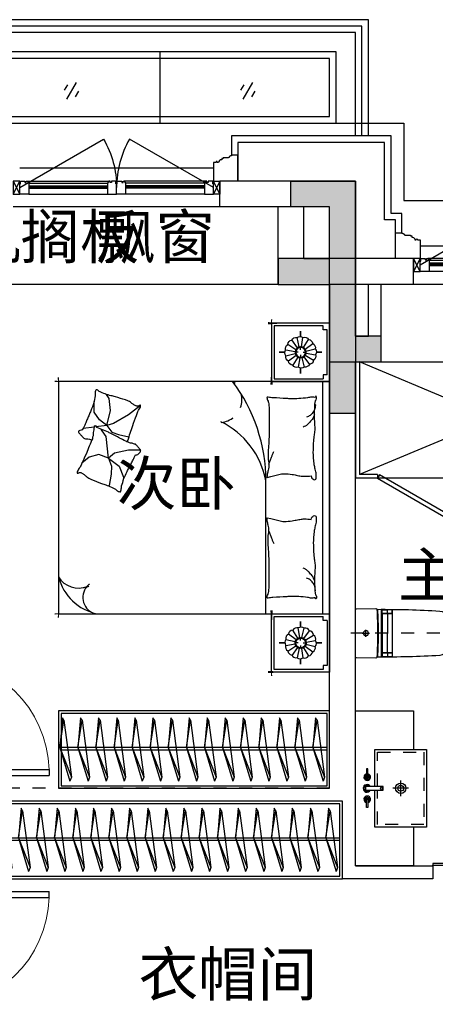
# Model space of a CAD drawing. Header units: millimetres. Extents: x 296296 to 297283, y 219875 to 220035.
# Tile 213 of 256: x 297120.44 to 297123.66, y 220011.76 to 220019.38. Entities that reach past the tile are written whole.
import ezdxf

# ---------------------------------------------------------------- set-up
doc = ezdxf.new("R2010")
doc.units = ezdxf.units.MM
for name, pattern in [('185洋房-东边套-1F南入（报建版）-旧规$0$DASH', [0.35, 0.25, -0.1]), ('185洋房-东边套-1F南入（报建版）-旧规$0$洋房户型$0$CONTINOUS', [0]), ('185洋房-东边套-1F南入（报建版）-旧规$0$洋房户型$0$DASH', [0.35, 0.25, -0.1]), ('185洋房-东边套-1F南入（报建版）-旧规$0$洋房户型$0$XU-140-SF-N1$0$DASH', [0.35, 0.25, -0.1])]:
    doc.linetypes.add(name, pattern=pattern)
doc.styles.get("Standard").update_dxf_attribs({"font": 'arial.ttf'})

# ---------------------------------------------------------------- blocks, each defined once
blk = doc.blocks.new('qAEWTW4ygrewyhreyteutu')
blk.add_hatch(color=253).paths.add_polyline_path([(1012174.9, 192158.4), (1012174.9, 191558.4), (1012574.9, 191558.4), (1012574.9, 191758.4), (1012374.9, 191758.4), (1012374.9, 192358.4), (1011774.9, 192358.4), (1011774.9, 192158.4)])
at = {"color": 253}
blk.add_lwpolyline([(1012174.9, 192158.4), (1012174.9, 191558.4), (1012574.9, 191558.4), (1012574.9, 191758.4), (1012374.9, 191758.4), (1012374.9, 192358.4), (1011774.9, 192358.4), (1011774.9, 192158.4), (1012174.9, 192158.4)], close=True, dxfattribs=at)
blk = doc.blocks.new('dzuerujfysiktuykluyikyuj')
h = blk.add_hatch()
h.set_pattern_fill('钢筋混凝土', color=253, scale=100)
h.set_pattern_definition([(45, (0, 0), (-176.776695, 176.776695), []), (50, (0, 0), (717.26018, -62.75213), [75, -825]), (355, (0, 0), (-138.75133, 752.19213), [60, -660]), (100.4514, (59.8, -5.2), (578.5094, 689.43954), [63.7402, -701.1421]), (46.1842, (0, 200), (1067.24105, -165.519), [112.5, -1237.5]), (96.6356, (88.9, 186.2), (934.6627, 974.1179), [95.6103, -1051.713]), (351.1842, (0, 200), (934.6619, 974.1186), [90, -990]), (21, (100, 150), (596.90705, -402.6189), [75, -825]), (326, (100, 150), (243.31533, 725.15005), [60, -660]), (71.4514, (149.74, 116.45), (840.22263, 322.5305), [63.7402, -701.1421]), (37.5, (0, 0), (12.159855, 332.893854), [0, -652, 0, -670, 0, -662.5]), (7.5, (0, 0), (263.06954, 394.41171), [0, -382, 0, -637, 0, -252.5]), (327.5, (-223, 0), (533.822436, -22.55487), [0, -250, 0, -780, 0, -1035]), (317.5, (-323, 0), (583.18617, 100.10498), [0, -325, 0, -518, 0, -735])])
h.paths.add_polyline_path([(1106524.9, 389058.4), (1106524.9, 387258.4), (1106274.9, 387258.4), (1106274.9, 389058.4)])
h.paths.add_polyline_path([(1120674.9, 389058.4), (1120674.9, 387258.4), (1120424.9, 387258.4), (1120424.9, 389058.4)])
h.paths.add_polyline_path([(1088474.9, 389058.4), (1088474.9, 387258.4), (1088224.9, 387258.4), (1088224.9, 389058.4)])
h.paths.add_polyline_path([(1138724.9, 389058.4), (1138724.9, 387258.4), (1138474.9, 387258.4), (1138474.9, 389058.4)])
h.paths.add_polyline_path([(1113574.9, 387858.4), (1113574.9, 384858.4), (1113374.9, 384858.4), (1113374.9, 387858.4)])
h.paths.add_polyline_path([(1143674.9, 392958.4), (1143674.9, 391158.4), (1143474.9, 391158.4), (1143474.9, 392758.4), (1143174.9, 392758.4), (1143174.9, 392958.4)])
h.paths.add_polyline_path([(1083474.9, 392758.4), (1083474.9, 391158.4), (1083274.9, 391158.4), (1083274.9, 392958.4), (1083774.9, 392958.4), (1083774.9, 392758.4)])
h.paths.add_polyline_path([(1127074.9, 392758.4), (1127074.9, 391258.4), (1126874.9, 391258.4), (1126874.9, 392958.4), (1127424.9, 392958.4), (1127424.9, 392758.4)])
h.paths.add_polyline_path([(1100074.9, 392958.4), (1100074.9, 391258.4), (1099874.9, 391258.4), (1099874.9, 392758.4), (1099524.9, 392758.4), (1099524.9, 392958.4)])
h.paths.add_polyline_path([(1132274.9, 392958.4), (1132274.9, 391258.4), (1132074.9, 391258.4), (1132074.9, 392758.4), (1131724.9, 392758.4), (1131724.9, 392958.4)])
h.paths.add_polyline_path([(1094874.9, 392758.4), (1094874.9, 391258.4), (1094674.9, 391258.4), (1094674.9, 392958.4), (1095224.9, 392958.4), (1095224.9, 392758.4)])
h.paths.add_polyline_path([(1113974.9, 380258.4), (1113974.9, 380058.4), (1113374.9, 380058.4), (1113374.9, 381858.4), (1113574.9, 381858.4), (1113574.9, 380258.4)])
h.paths.add_polyline_path([(1145774.9, 392358.4), (1145774.9, 390658.4), (1145574.9, 390658.4), (1145574.9, 392158.4), (1145124.9, 392158.4), (1145124.9, 392358.4)])
h.paths.add_polyline_path([(1081374.9, 392158.4), (1081374.9, 390658.4), (1081174.9, 390658.4), (1081174.9, 392358.4), (1081824.9, 392358.4), (1081824.9, 392158.4)])
h.paths.add_polyline_path([(1141974.9, 380058.4), (1141974.9, 379458.4), (1141174.9, 379458.4), (1141174.9, 379658.4), (1141774.9, 379658.4), (1141774.9, 380258.4), (1142724.9, 380258.4), (1142724.9, 380058.4)])
h.paths.add_polyline_path([(1109774.9, 380058.4), (1109774.9, 379458.4), (1108974.9, 379458.4), (1108974.9, 379658.4), (1109574.9, 379658.4), (1109574.9, 380258.4), (1110524.9, 380258.4), (1110524.9, 380058.4)])
h.paths.add_polyline_path([(1117974.9, 379658.4), (1117974.9, 379458.4), (1117174.9, 379458.4), (1117174.9, 380058.4), (1116424.9, 380058.4), (1116424.9, 380258.4), (1117374.9, 380258.4), (1117374.9, 379658.4)])
h.paths.add_polyline_path([(1085774.9, 379658.4), (1085774.9, 379458.4), (1084974.9, 379458.4), (1084974.9, 380058.4), (1084224.9, 380058.4), (1084224.9, 380258.4), (1085174.9, 380258.4), (1085174.9, 379658.4)])
h.paths.add_polyline_path([(1115674.9, 392758.4), (1115674.9, 391158.4), (1115474.9, 391158.4), (1115474.9, 392158.4), (1115174.9, 392158.4), (1115174.9, 392358.4), (1115474.9, 392358.4), (1115474.9, 392958.4), (1115974.9, 392958.4), (1115974.9, 392758.4)])
h.paths.add_polyline_path([(1111474.9, 392158.4), (1111474.9, 391158.4), (1111274.9, 391158.4), (1111274.9, 392758.4), (1110974.9, 392758.4), (1110974.9, 392958.4), (1111474.9, 392958.4), (1111474.9, 392358.4), (1111774.9, 392358.4), (1111774.9, 392158.4)])
h.paths.add_polyline_path([(1130799.9, 387258.4), (1130799.9, 386658.4), (1128349.9, 386658.4), (1128349.9, 387258.4), (1128549.9, 387258.4), (1128549.9, 386858.4), (1130599.9, 386858.4), (1130599.9, 387258.4)])
h.paths.add_polyline_path([(1098599.9, 387258.4), (1098599.9, 386658.4), (1096149.9, 386658.4), (1096149.9, 387258.4), (1096349.9, 387258.4), (1096349.9, 386858.4), (1098399.9, 386858.4), (1098399.9, 387258.4)])
h.paths.add_polyline_path([(1128549.9, 389158.4), (1128549.9, 388743.4), (1128349.9, 388743.4), (1128349.9, 389358.4), (1130799.9, 389358.4), (1130799.9, 388743.4), (1130599.9, 388743.4), (1130599.9, 389158.4)])
h.paths.add_polyline_path([(1098599.9, 389358.4), (1098599.9, 388743.4), (1098399.9, 388743.4), (1098399.9, 389158.4), (1096349.9, 389158.4), (1096349.9, 388743.4), (1096149.9, 388743.4), (1096149.9, 389358.4)])
h.paths.add_polyline_path([(1125274.8, 392958.4), (1125274.8, 390058.4), (1125074.8, 390058.4), (1125074.8, 392758.4), (1124674.9, 392758.4), (1124674.9, 392958.4)])
h.paths.add_polyline_path([(1101874.9, 392758.4), (1101874.9, 390058.4), (1101674.9, 390058.4), (1101674.9, 392958.4), (1102274.9, 392958.4), (1102274.9, 392758.4)])
h.paths.add_polyline_path([(1093074.9, 392958.4), (1093074.9, 390058.4), (1092874.9, 390058.4), (1092874.9, 392758.4), (1092474.9, 392758.4), (1092474.9, 392958.4)])
h.paths.add_polyline_path([(1134074.9, 392758.4), (1134074.9, 390058.4), (1133874.9, 390058.4), (1133874.9, 392958.4), (1134474.9, 392958.4), (1134474.9, 392758.4)])
h.paths.add_polyline_path([(1145774.9, 383408.4), (1145774.9, 380058.4), (1145174.9, 380058.4), (1145174.9, 380258.4), (1145574.9, 380258.4), (1145574.9, 383408.4)])
h.paths.add_polyline_path([(1081774.9, 380258.4), (1081774.9, 380058.4), (1081174.9, 380058.4), (1081174.9, 383408.4), (1081374.9, 383408.4), (1081374.9, 380258.4)])
h.paths.add_polyline_path([(1100774.9, 386658.4), (1100774.9, 388108.4), (1100574.9, 388108.4), (1100574.9, 386658.4)])
h.paths.add_polyline_path([(1100774.9, 388708.4), (1100774.9, 389358.4), (1099874.9, 389358.4), (1099874.9, 389158.4), (1100574.9, 389158.4), (1100574.9, 388708.4)])
h.paths.add_polyline_path([(1126374.9, 386658.4), (1126374.9, 388108.4), (1126174.9, 388108.4), (1126174.9, 386658.4)])
h.paths.add_polyline_path([(1126374.9, 388708.4), (1126374.9, 389158.4), (1127074.9, 389158.4), (1127074.9, 389358.4), (1126174.9, 389358.4), (1126174.9, 388708.4)])
h.paths.add_polyline_path([(1094174.9, 389158.4), (1094174.9, 386658.4), (1093974.9, 386658.4), (1093974.9, 389358.4), (1094874.9, 389358.4), (1094874.9, 389158.4)])
h.paths.add_polyline_path([(1132974.9, 389358.4), (1132974.9, 386658.4), (1132774.9, 386658.4), (1132774.9, 389158.4), (1132074.9, 389158.4), (1132074.9, 389358.4)])
h.paths.add_polyline_path([(1088474.9, 392958.4), (1088474.9, 392158.4), (1088074.9, 392158.4), (1088074.9, 392958.4)])
h.paths.add_polyline_path([(1106674.9, 392958.4), (1106674.9, 392158.4), (1106274.9, 392158.4), (1106274.9, 392958.4)])
h.paths.add_polyline_path([(1094174.9, 379658.4), (1094174.9, 379258.4), (1093474.9, 379258.4), (1093474.9, 379658.4)])
h.paths.add_polyline_path([(1101274.9, 379658.4), (1101274.9, 379258.4), (1100574.9, 379258.4), (1100574.9, 379658.4)])
h.paths.add_polyline_path([(1126374.9, 379658.4), (1126374.9, 379258.4), (1125674.9, 379258.4), (1125674.9, 379658.4)])
h.paths.add_polyline_path([(1133474.9, 379658.4), (1133474.9, 379258.4), (1132774.9, 379258.4), (1132774.9, 379658.4)])
h.paths.add_polyline_path([(1138874.9, 392958.4), (1138874.9, 392158.4), (1138474.9, 392158.4), (1138474.9, 392958.4)])
h.paths.add_polyline_path([(1120674.9, 392958.4), (1120674.9, 392158.4), (1120274.9, 392158.4), (1120274.9, 392958.4)])
at = {"color": 253}
blk.add_lwpolyline([(1143674.9, 392958.4), (1143674.9, 391158.4), (1143474.9, 391158.4), (1143474.9, 392758.4), (1143174.9, 392758.4), (1143174.9, 392958.4), (1143674.9, 392958.4)], close=True, dxfattribs=at)
blk = doc.blocks.new('eqrujhe5tjyrk6ryakyrkjyrautu')
at = {"color": 253}
for s, p in [('空调室外机搁板', (864677.8, 434359.5)), ('飘窗', (867566, 434359.5)), ('次卧', (867727.4, 432449)), ('主卫生间', (869902.8, 431740)), ('衣帽间', (867896.5, 428650))]:
    blk.add_text(s, height=337.59, dxfattribs=at).set_placement(p)
blk = doc.blocks.new('*U1020')
at = {"color": 253}
blk.add_lwpolyline([(0, 160), (0, -40), (50, -40), (50, -37), (57, -37), (57, -34), (60, -34, 0.414214), (67, -27), (67, -24), (74, -24), (74, -21), (115, -21), (115, -16), (125, -16), (125, -6), (130, -6, 0.403991), (150, 15), (160, 15), (160, 12.5, 1), (170, 12.5), (170, 15), (190, 15), (190, 160)], format="xyb", dxfattribs=at)
blk = doc.blocks.new('*U1018')
at = {"color": 253}
blk.add_lwpolyline([(0, 160), (0, -40), (50, -40), (50, -37), (57, -37), (57, -34), (60, -34, 0.414214), (67, -27), (67, -24), (74, -24), (74, -21), (115, -21), (115, -16), (125, -16), (125, -6), (130, -6, 0.403991), (150, 15), (160, 15), (160, 12.5, 1), (170, 12.5), (170, 15), (190, 15), (190, 160)], format="xyb", dxfattribs=at)
blk = doc.blocks.new('*U1024')
at = {"color": 253}
for points in [[(7970, 815), (7970, 900), (7900, 900), (7900, 820), (7905, 820), (7905, 800), (7940, 800), (7940, 810), (7950, 810), (7950, 800), (7960, 800)], [(8530, 815), (8530, 900), (8600, 900), (8600, 820), (8595, 820), (8595, 800), (8560, 800), (8560, 810), (8550, 810), (8550, 800), (8540, 800)]]:
    blk.add_lwpolyline(points, close=True, dxfattribs=at)
for points in [[(7970, 900), (8530, 900)], [(7970, 855), (8530, 855)], [(7970, 845), (8530, 845)], [(7960, 800), (8540, 800)], [(7970, 835), (8530, 835)], [(7970, 815), (8530, 815)]]:
    blk.add_lwpolyline(points, dxfattribs=at)
blk = doc.blocks.new('185洋房外包（1F南入）-东(报建版）$0$seyesryhertyheryetrye')
at = {"color": 253}
blk.add_lwpolyline([(22072.7, 23949.6), (22022.7, 23949.6), (22022.7, 23849.6), (22072.7, 23849.6)], close=True, dxfattribs=at)
for points in [[(22022.7, 23849.6), (22072.7, 23949.6)], [(22022.7, 23949.6), (22072.7, 23849.6)]]:
    blk.add_lwpolyline(points, dxfattribs=at)
blk = doc.blocks.new('*U1025')
at = {"color": 253}
for points in [[(7970, 815), (7970, 900), (7900, 900), (7900, 820), (7905, 820), (7905, 800), (7940, 800), (7940, 810), (7950, 810), (7950, 800), (7960, 800)], [(8580, 815), (8580, 900), (8650, 900), (8650, 820), (8645, 820), (8645, 800), (8610, 800), (8610, 810), (8600, 810), (8600, 800), (8590, 800)]]:
    blk.add_lwpolyline(points, close=True, dxfattribs=at)
for points in [[(7970, 900), (8580, 900)], [(7970, 855), (8580, 855)], [(7970, 845), (8580, 845)], [(7960, 800), (8590, 800)], [(7970, 835), (8580, 835)], [(7970, 815), (8580, 815)]]:
    blk.add_lwpolyline(points, dxfattribs=at)
blk = doc.blocks.new('185洋房外包（1F南入）-东(报建版）')
at = {"color": 253, "linetype": 'Continuous'}
for p, q in [((30200, 13400), (29150, 13400)), ((29150, 13200), (29150, 13400)), ((30200, 12800), (30200, 13400)), ((30000, 13200), (29150, 13200)), ((30000, 12600), (30000, 13200)), ((30650, 12800), (30200, 12800)), ((30650, 12600), (30650, 12800)), ((30650, 12600), (30000, 12600))]:
    blk.add_line(p, q, dxfattribs=at)
at = {"color": 253}
for points in [[(16100, 13850), (30575, 13850), (30575, 13250), (32750, 13250), (32750, 11315), (33050, 11315), (33050, 3185), (32750, 3185), (32750, 50), (28875, 50), (28875, -850), (20600, -850), (20600, -1450), (18550, -1450)], [(30560, 13000), (30560, 13150), (30475, 13150), (30475, 13750), (29240, 13750), (29240, 13600)], [(30510, 12800), (30510, 13100), (30425, 13100), (30425, 13700), (29290, 13700), (29290, 13400)], [(29100, 13500), (27600, 13500)], [(29150, 13200), (27550, 13200)], [(30700, 12900), (31400, 12900)], [(31450, 12600), (30650, 12600)]]:
    blk.add_lwpolyline(points, dxfattribs=at)
for points in [[(27600, 13350), (28249.5, 13725, -0.131652), (28350, 13350)], [(29100, 13350), (28450.5, 13725, 0.131652), (28350, 13350)], [(31400, 12750, 0.131652), (31306.2, 13100), (30700, 12750)]]:
    blk.add_lwpolyline(points, format="xyb", dxfattribs=at)
at = {"color": 253, "rotation": 180}
for name, p in [('*U1020', (29290, 13560)), ('*U1025', (37000, 14200)), ('185洋房外包（1F南入）-东(报建版）$0$seyesryhertyheryetrye', (52722.7, 36649.6)), ('*U1024', (39300, 13600))]:
    blk.add_blockref(name, p, dxfattribs=at)
at = {"color": 253}
blk.add_blockref('185洋房外包（1F南入）-东(报建版）$0$seyesryhertyheryetrye', (5527.3, -10549.6), dxfattribs=at)
at = {"color": 253, "xscale": -1, "rotation": 180}
for name, p in [('*U1025', (19700, 14200)), ('*U1018', (30510, 12960))]:
    blk.add_blockref(name, p, dxfattribs=at)
at = {"color": 253, "xscale": -1}
blk.add_blockref('185洋房外包（1F南入）-东(报建版）$0$seyesryhertyheryetrye', (51172.7, -10549.6), dxfattribs=at)
blk = doc.blocks.new('dsrhuaetrdyheatytreytre1')
at = {"color": 253}
for points in [[(984074.9, 435308.4), (984074.9, 436208.4), (994074.9, 436208.4), (994074.9, 435308.4)], [(984124.9, 435308.4), (984124.9, 436158.4), (994024.9, 436158.4), (994024.9, 435308.4)], [(984174.9, 435308.4), (984174.9, 436108.4), (993974.9, 436108.4), (993974.9, 435308.4)], [(985689.9, 435958.4), (985689.9, 435408.4)], [(989834.9, 435458.4), (984374.9, 435458.4), (984374.9, 435908.4), (993774.9, 435908.4), (993774.9, 435458.4), (992514.9, 435458.4), (992514.9, 435258.4), (989834.9, 435258.4), (989834.9, 435458.4)], [(984972.4, 435723.4), (985047.4, 435593.5)], [(986337.4, 435723.4), (986412.4, 435593.5)], [(984954.1, 435655.1), (984979.1, 435611.8)], [(985040.7, 435705.1), (985065.7, 435661.8)], [(986319.1, 435655.1), (986344.1, 435611.8)], [(986405.7, 435705.1), (986430.7, 435661.8)]]:
    blk.add_lwpolyline(points, dxfattribs=at)
blk.add_lwpolyline([(989784.9, 435408.4), (984324.9, 435408.4), (984324.9, 435958.4), (993824.9, 435958.4), (993824.9, 435408.4), (992564.9, 435408.4), (992564.9, 435208.4), (989784.9, 435208.4)], close=True, dxfattribs=at)
blk = doc.blocks.new('185洋房-东边套-1F南入（报建版）-旧规$0$洋房户型$0$11A$C17570B11')
at = {"color": 253}
for p, q in [((0, 0), (-211, -32.5)), ((0, 0), (228.5, -89.9)), ((-211, -32.5), (-229.8, -20.5)), ((-211, -32.5), (228.5, -89.9)), ((228.5, -89.9), (259.1, -78.9))]:
    blk.add_line(p, q, dxfattribs=at)
blk.add_lwpolyline([(-229.8, -20.5), (0, 0), (259.1, -78.9)], dxfattribs=at)
blk = doc.blocks.new('*U1341')
at = {"color": 253}
for points in [[(1500, 0), (4600, 0), (4600, -600), (1500, -600)], [(1520, -20), (4580, -20), (4580, -580), (1520, -580)]]:
    blk.add_lwpolyline(points, close=True, dxfattribs=at)
for points in [[(1520, -285.3), (4580, -285.3)], [(1520, -305.3), (4580, -305.3)]]:
    blk.add_lwpolyline(points, dxfattribs=at)
at = {"color": 253, "rotation": 270}
for p in [(1629.6, -285.1), (1769.6, -285.1), (1909.6, -285.1), (2049.6, -285.1), (2189.6, -285.1), (2329.6, -285.1), (2469.6, -285.1), (2609.6, -285.1), (2749.6, -285.1), (2889.6, -285.1), (3029.6, -285.1), (3169.6, -285.1), (3309.6, -285.1), (3449.6, -285.1), (3589.6, -285.1), (3729.6, -285.1), (3869.6, -285.1), (4009.6, -285.1), (4149.6, -285.1), (4289.6, -285.1), (4429.6, -285.1), (4569.6, -285.1)]:
    blk.add_blockref('185洋房-东边套-1F南入（报建版）-旧规$0$洋房户型$0$11A$C17570B11', p, dxfattribs=at)
blk = doc.blocks.new('185洋房-东边套-1F南入（报建版）-旧规$0$洋房户型$0$11A$C643C1FD2')
at = {"color": 253}
for points in [[(28, 342.7, -0.263368), (0.1, 361.5, -0.494818), (9.2, 380.2, -0.049225), (26.9, 382, -0.036831), (50.5, 380.2, -0.031893), (88.5, 372.1, 0.035782), (122.4, 365.1, 0.032941), (212.1, 359.2, 0.026564), (323.3, 365.1, 0.017905), (360.8, 370.4, -0.033397), (381, 372.7, -0.03204), (418.1, 372, 0.018442), (482.4, 368.9, 0.010837), (547.2, 369.7, 0.014624), (595.1, 372.7, 0.111249), (617.7, 380, -0.153708), (634.6, 384, -0.076444), (642, 382.2, -0.215512), (643.9, 380.2, -0.585858), (641.3, 377.2, 0.363489), (636.4, 374.6, 0.191716), (636.4, 363, -0.129675), (638.3, 346.4, -0.01735), (635.3, 329.6, 0.019326), (632.7, 314.5, 0.018818), (626.1, 246.1, 0.021828), (625.2, 186.9, 0.006204), (626.5, 153.1, 0.001963), (632.7, 46.2, 0.028341), (636.9, 10, -0.117014), (636.4, 1.1, -0.36606), (635, 0.2, -0.03973), (621.4, 3, -0.048309), (607.7, 8.5, 0.062981), (597, 12.4, 0.04058), (573.6, 15.8, 0.014345), (506.9, 18, 0.005484), (381.4, 17.3, 0.007153), (285.3, 14.3, 0.008762), (242.7, 11.6, -0.008153), (197, 8.6, -0.06251), (139.9, 13, 0.078669), (94.3, 15.1, 0.047825), (71.9, 10.4, -0.034494), (41.1, 3, -0.023571), (15.8, 0, -0.510228), (14.9, 1.1), (22.4, 31.2), (43, 113.7, 0.073041), (45, 133.3, 0.023305), (39.3, 194.4, 0.018299), (35.2, 217.3, -0.01097), (27.9, 255.3, -0.042281), (24.9, 289.6, -0.027201), (27.9, 343)], [(501.9, 368.9, 0.027842), (478.1, 358.3, 0.048685), (465.5, 350.2, 0.023666), (437.6, 325.8, 0.031223), (418.6, 305.1, 0.046801), (413.5, 297.5, 0.023191), (405.5, 280.7)], [(583.8, 374.6, 0.088153), (549.3, 371, 0.088153), (518.1, 355.8, 0.077547), (496.5, 334.2, 0.077547), (482.4, 307)], [(118.4, 15.8, 0.009729), (145.7, 24.8, 0.009729), (172.6, 34.9, 0.007971), (194.3, 44, 0.007971), (215.8, 53.7)]]:
    blk.add_lwpolyline(points, format="xyb", dxfattribs=at)
blk = doc.blocks.new('185洋房-东边套-1F南入（报建版）-旧规$0$洋房户型$0$11A$C5A527934')
at = {"color": 253}
for p, q in [((122.8, 492.3), (194, 398.8)), ((469.1, 493.2), (467.3, 399.6)), ((194, 398.8), (261.6, 281.4)), ((347, 320.5), (364.8, 400.5)), ((467.3, 399.6), (490.5, 289.8)), ((329.2, 269), (347, 320.5)), ((530.8, 243.4), (592.7, 326.9)), ((592.7, 326.9), (677.8, 361)), ((677.8, 361), (699.5, 357.9)), ((69.5, 247.7), (37.1, 229.6)), ((162, 260.1), (69.5, 247.7)), ((277.7, 231.7), (162, 260.1)), ((277.7, 231.7), (233.2, 174.8)), ((261.6, 281.4), (277.7, 231.7)), ((277.7, 231.7), (329.2, 269)), ((277.7, 231.7), (288.3, 147)), ((530.8, 243.4), (363.6, 226.4)), ((490.5, 289.8), (530.8, 243.4)), ((530.8, 243.4), (502.9, 169.1)), ((530.8, 243.4), (591.1, 268.1)), ((591.1, 268.1), (653.1, 265)), ((653.1, 265), (741.3, 249.6)), ((741.3, 249.6), (744.3, 243.8)), ((233.2, 174.8), (174.5, 132.1)), ((318.7, 193.9), (307.8, 186.1)), ((363.6, 226.4), (318.7, 193.9)), ((502.9, 169.1), (521.5, 94.8)), ((174.5, 132.1), (90.9, 132.1)), ((289.9, 133.7), (300.6, 48.6)), ((521.5, 94.8), (569.7, 38.5))]:
    blk.add_line(p, q, dxfattribs=at)
blk.add_lwpolyline([(405, 391.5, -0.025626), (394.6, 394, -0.0108), (278.2, 431.5, -0.00456), (199.4, 459.6, -0.01125), (167.9, 471.9, -0.069394), (150.9, 482, 0.079756), (136, 490.4, 0.106399), (122.8, 492.3, 0.328642), (119.2, 489.3, 0.299547), (121.3, 483.4, -0.189917), (126.3, 475.5, -0.033518), (127.3, 466.2, -0.075627), (126.9, 462.1, -0.053489), (124.2, 455.1, -0.017838), (113.3, 435.3, -0.038394), (97.8, 413.4, 0.059529), (88.5, 398.9, 0.035943), (79, 375.3, 0.011245), (55.9, 297.6, 0.006203), (46.6, 262, -0.010783), (41.1, 241.6, -0.019485), (37.1, 229.6, -0.005062), (19.4, 184.4, -0.101392), (4.4, 161.7, 0.223768), (0, 149.6, 0.25558), (2.8, 145.5, 0.081563), (16.9, 140.9, 0.071805), (32.3, 140.8, -0.069985), (48.1, 140.7, -0.03546), (101.7, 129, -0.029432), (163.8, 106.8, -0.001554), (193.8, 93.8, 0.00152), (224.5, 80.6, 0.004735), (256.2, 67.5, -0.00382), (295.6, 51.2, -0.296001), (315.3, 22.1, 0.649774), (334.6, 14, 0.02319), (338.7, 18.2, -0.0288), (342, 21.5, -0.005727), (347.9, 26.7, 0.004358), (355.7, 33.5, 0.027528), (371, 48.7, 0.046214), (378.7, 59, 0.194121), (381.2, 74, -0.133719), (382.3, 95.6, -0.005779), (389, 115.4, -0.008882)], format="xyb", dxfattribs=at)
blk.add_lwpolyline([(770.3, 299.1, 0.101392), (787, 320.6, -0.223768), (792.3, 332.3, -0.25558), (789.8, 336.7, -0.081563), (776.1, 342.3, -0.071805), (760.8, 343.6, 0.069985), (745, 344.9, 0.03546), (692.5, 360.6, 0.029432), (632.3, 387.6, 0.001554), (603.3, 402.8, -0.00152), (573.8, 418.3, -0.004735), (543.1, 433.8, 0.00382), (505.1, 453.1, 0.296001), (487.7, 483.6, 0.265444), (469.1, 493.2, -0.02319), (464.7, 489.3, 0.0288), (461.2, 486.3, 0.005727), (454.9, 481.5, -0.004358), (446.6, 475.3, -0.027528), (430.1, 461.4, -0.046214), (421.7, 451.7, -0.194121), (418, 436.9, 0.133719), (415.3, 415.4, 0.011505), (398.6, 377.3, 0.008882), (374.9, 328.9, 0.012426), (341.4, 267.4, -0.033612), (330, 244.1), (309.3, 193.4), (293.3, 154.3, 0.224341), (280.3, 142.3, -0.722772), (280.1, 134.4, -0.103513), (283.5, 133.9, 0.053465), (290, 133.7, 0.030109), (310.7, 129.5, -0.031436), (330.6, 125.5, -0.05324), (344.2, 125.2, 0.05518), (357.4, 124.8, 0.056271), (380.1, 118.8, 0.0108), (493.3, 72.6, 0.00456), (569.7, 38.5, 0.01125), (600.2, 23.8, 0.069394), (616.3, 12.5, -0.079756), (630.6, 2.9, -0.106399), (643.6, 0, -0.328642), (647.5, 2.8, -0.299547), (645.8, 8.8, 0.189917), (641.5, 17.1, 0.033518), (641.1, 26.4, 0.075627), (641.8, 30.4, 0.053489), (645, 37.3, 0.017838), (657.4, 56.2, 0.038394), (674.5, 76.8, -0.059529), (685, 90.5, -0.035943), (696.3, 113.3, -0.011245), (725.3, 189, -0.006203), (737.2, 223.8, 0.010783), (744.3, 243.8, 0.019485), (749.2, 255.4, 0.005062)], format="xyb", close=True, dxfattribs=at)
blk = doc.blocks.new('185洋房-东边套-1F南入（报建版）-旧规$0$洋房户型$0$11cdx床头灯2.0')
at = {"color": 253}
for p, q in [((0, 122), (0, 164.8)), ((-22.4, 36.6), (-61.2, 100)), ((-6.7, 42.3), (-18.3, 115.8)), ((10, 41.7), (27.5, 114)), ((25.2, 34.7), (69, 94.8)), ((-122, 0), (-164.8, 0)), ((-41.7, 10), (-114, 27.5)), ((-34.7, 25.2), (-94.8, 69)), ((-19.5, 0), (-38.2, 0)), ((0, 19.5), (0, 38.2)), ((19.5, 0), (38.2, 0)), ((36.6, 22.4), (100, 61.2)), ((42.3, 6.7), (115.8, 18.3)), ((122, 0), (164.8, 0)), ((-42.3, -6.7), (-115.8, -18.3)), ((-36.6, -22.4), (-100, -61.2)), ((-25.2, -34.7), (-69, -94.8)), ((-27.3, -114.1), (-10, -41.7)), ((0, -19.5), (0, -38.2)), ((18.7, -113.9), (7, -42.3)), ((62.6, -99.2), (22.9, -36.2)), ((34.7, -25.2), (96, -67.3)), ((41.7, -10), (114.4, -25.8)), ((0, -122), (0, -164.8))]:
    blk.add_line(p, q, dxfattribs=at)
for points in [[(0, 164.8), (0, 122)], [(-164.8, 0), (-122, 0)], [(164.8, 0), (122.1, -1.7)], [(0, -164.8), (0, -122)]]:
    blk.add_lwpolyline(points, dxfattribs=at)
for radius in [42.9, 38.2]:
    blk.add_circle((0, 0), radius, dxfattribs=at)
for centre, start, end in [((-55.7, 60.3), 97.98094, 167.5445), ((-28.3, 77.1), 75.48094, 145.0445), ((3.3, 82), 52.98094, 122.5445), ((34.5, 74.5), 30.48094, 100.0445), ((60.3, 55.7), 7.98094, 77.5445), ((-82, 3.3), 142.98094, 212.5445), ((-74.5, 34.5), 120.48094, 190.0445), ((77.1, 28.3), 345.48094, 55.0445), ((82, -3.3), 322.98094, 32.5445), ((-77.1, -28.3), 165.48094, 235.0445), ((-60.3, -55.7), 187.98094, 257.5445), ((55.7, -60.3), 277.98094, 347.5445), ((74.5, -34.5), 300.48094, 10.0445), ((-34.5, -74.5), 210.48094, 280.0445), ((-3.3, -82), 232.98094, 302.5445), ((28.3, -77.1), 255.48094, 325.0445)]:
    blk.add_arc(centre, 40.1, start, end, dxfattribs=at)
blk = doc.blocks.new('*U1357')
at = {"color": 253}
for p, q in [((-900, 0), (-1350, 0)), ((-1350, 0), (-1350, -450)), ((-1350, 0), (1350, 0)), ((900, 0), (-900, 0)), ((-900, 0), (-900, -2100)), ((-900, -450), (-900, 0)), ((900, -2100), (900, 0)), ((900, -450), (900, 0)), ((900, 0), (1350, 0)), ((1350, 0), (1350, -450)), ((-1330, -50), (-1330, -430)), ((-920, -430), (-920, -50)), ((900, -52.4), (-900, -52.4)), ((920, -430), (920, -50)), ((1330, -50), (1330, -430)), ((-1350, -450), (-900, -450)), ((-1330, -430), (-920, -430)), ((1350, -450), (900, -450)), ((1330, -430), (920, -430)), ((-900, -2100), (900, -2100))]:
    blk.add_line(p, q, dxfattribs=at)
at = {"color": 253, "linetype": '185洋房-东边套-1F南入（报建版）-旧规$0$洋房户型$0$CONTINOUS', "ltscale": 2.5}
blk.add_line((900, -494.1), (-129.6, -493.7), dxfattribs=at)
at = {"color": 253}
for points in [[(-1300, -20), (-1300, -50), (-1330, -50)], [(-950, -20), (-1300, -20)], [(-950, -20), (-950, -50), (-920, -50)], [(950, -20), (950, -50), (920, -50)], [(950, -20), (1300, -20)], [(1300, -20), (1300, -50), (1330, -50)]]:
    blk.add_lwpolyline(points, dxfattribs=at)
for points in [[(-1350, -332.6, 0, 18, 0), (-1350, -478.5, 10, 10, 0)], [(-900, -349.7, 0, 10, 0), (-900, -477.7, 10, 10, 0)], [(900, -349.7, 0, 10, 0), (900, -477.7, 10, 10, 0)], [(1350, -332.6, 0, 18, 0), (1350, -478.5, 10, 10, 0)], [(-1380.6, -450, 10, 0, 0), (-1202.9, -450, 10, 10, 0)], [(-873.3, -450, 18, 0, 0), (-1032.5, -450, 10, 10, 0)], [(873.3, -450, 18, 0, 0), (1032.5, -450, 10, 10, 0)], [(1380.6, -450, 10, 0, 0), (1202.9, -450, 10, 10, 0)], [(668.5, -1859, 10, 0, 0.374242), (834.4, -1895.4, 10, 10, -2.21586)], [(686.1, -1863.7, 10, 0, -0.177019), (693.3, -1995.7, 10, 10, 2.21586)], [(900, -1958.5, 0, 10, 0), (900, -2130, 10, 10, 0)], [(-900, -2005.4, 0, 10, 0), (-900, -2130, 10, 10, 0)], [(-658.3, -2100, 0, 10, 0), (-930, -2100, 10, 10, 0)], [(775.4, -2100, 0, 10, 0), (930, -2100, 10, 10, 0)]]:
    blk.add_lwpolyline(points, format="xyseb", dxfattribs=at)
at = {"color": 253, "linetype": '185洋房-东边套-1F南入（报建版）-旧规$0$洋房户型$0$CONTINOUS', "ltscale": 2.5}
for centre, radius, start, end in [((-128.9, -1775.7), 1282, 90.03486, 126.97703), ((-10.6, -1124.5), 642, 100.68461, 154.07892), ((515.9, -1720.7), 391.6, 284.35656, 348.69827), ((773.9, -1781.8), 129.7, 228.54501, 346.43867), ((519.2, -1944.9), 181.3, 301.18333, 22.20619)]:
    blk.add_arc(centre, radius, start, end, dxfattribs=at)
at = {"color": 253, "linetype": '185洋房-东边套-1F南入（报建版）-旧规$0$洋房户型$0$XU-140-SF-N1$0$DASH', "ltscale": 2.5}
blk.add_arc((-757.9, -855.2), 175.9, 5.18841, 143.87868, dxfattribs=at)
at = {"color": 253, "xscale": -1}
for name, p in [('185洋房-东边套-1F南入（报建版）-旧规$0$洋房户型$0$11cdx床头灯2.0', (-1125, -225)), ('185洋房-东边套-1F南入（报建版）-旧规$0$洋房户型$0$11A$C643C1FD2', (-140.3, -485.7))]:
    blk.add_blockref(name, p, dxfattribs=at)
at = {"color": 253}
for name, p in [('185洋房-东边套-1F南入（报建版）-旧规$0$洋房户型$0$11cdx床头灯2.0', (1125, -225)), ('185洋房-东边套-1F南入（报建版）-旧规$0$洋房户型$0$11A$C643C1FD2', (140.3, -485.7)), ('185洋房-东边套-1F南入（报建版）-旧规$0$洋房户型$0$11A$C5A527934', (-835.6, -1956.2))]:
    blk.add_blockref(name, p, dxfattribs=at)
blk = doc.blocks.new('*U1358')
at = {"color": 253}
for points in [[(50, 0), (2150, 0), (2150, -600), (50, -600)], [(70, -20), (2130, -20), (2130, -580), (70, -580)]]:
    blk.add_lwpolyline(points, close=True, dxfattribs=at)
for points in [[(70, -285.3), (2130, -285.3)], [(70, -305.3), (2130, -305.3)]]:
    blk.add_lwpolyline(points, dxfattribs=at)
at = {"color": 253, "rotation": 270}
for p in [(179.6, -285.1), (319.6, -285.1), (459.6, -285.1), (599.6, -285.1), (739.6, -285.1), (879.6, -285.1), (1019.6, -285.1), (1159.6, -285.1), (1299.6, -285.1), (1439.6, -285.1), (1579.6, -285.1), (1719.6, -285.1), (1859.6, -285.1), (1999.6, -285.1), (2139.6, -285.1)]:
    blk.add_blockref('185洋房-东边套-1F南入（报建版）-旧规$0$洋房户型$0$11A$C17570B11', p, dxfattribs=at)
blk = doc.blocks.new('*U1362')
at = {"color": 253}
for p, q in [((900, 0), (900, -1300)), ((0, -30), (407.7, -217.5)), ((0, -30), (870, -30)), ((870, -30), (462.3, -217.5)), ((870, -30), (870, -480)), ((435, -266.5), (435, -193.5)), ((422.7, -257.4), (0, -1270)), ((398.5, -230), (471.5, -230)), ((447.3, -257.4), (870, -1270)), ((870, -480), (900, -480)), ((870, -1130), (900, -1130)), ((870, -1130), (870, -1270)), ((0, -1270), (870, -1270)), ((0, -1300), (900, -1300))]:
    blk.add_line(p, q, dxfattribs=at)
for points in [[(900, -1300), (0, -1300), (0, 0), (900, 0)], [(1199, -552.1), (874, -1115), (900, -1130), (1225, -567.1)]]:
    blk.add_lwpolyline(points, close=True, dxfattribs=at)
blk.add_circle((435, -230), 30, dxfattribs=at)
blk.add_arc((900, -1130), 650, 60, 90, dxfattribs=at)
blk = doc.blocks.new('185洋房-东边套-1F南入（报建版）-旧规$0$洋房户型$0$13c')
at = {"color": 253, "linetype": '185洋房-东边套-1F南入（报建版）-旧规$0$洋房户型$0$DASH'}
for p, q in [((89521.2, 114521), (89521.2, 115411.4)), ((89548.8, 115294.1), (89493.5, 115294.1)), ((89548.8, 115294.1), (89493.5, 115294.1))]:
    blk.add_line(p, q, dxfattribs=at)
at = {"color": 253}
for p, q in [((89521.2, 115321.8), (89521.2, 115266.5)), ((89706, 115173.6), (89335.9, 115173.6)), ((89366.1, 115126.9), (89339.8, 115126.9)), ((89364.8, 115169), (89342.8, 115169)), ((89367.8, 115094.3), (89367.8, 115166)), ((89369.9, 115094.3), (89369.9, 115166)), ((89372.1, 115126.9), (89521.4, 115126.9)), ((89372.9, 115169), (89669.5, 115169)), ((89670.3, 115126.9), (89521, 115126.9)), ((89672.5, 115094.3), (89672.5, 115166)), ((89674.6, 115094.3), (89674.6, 115166)), ((89676.3, 115126.9), (89702.6, 115126.9)), ((89677.6, 115169), (89699.6, 115169)), ((89364.8, 115091.3), (89340.9, 115091.3)), ((89701.5, 115088.8), (89340.9, 115088.8)), ((89372.9, 115091.3), (89669.5, 115091.3)), ((89677.6, 115091.3), (89701.5, 115091.3)), ((89521.2, 114639.6), (89521.2, 114639.6))]:
    blk.add_line(p, q, dxfattribs=at)
at = {"color": 253, "elevation": 0}
blk.add_lwpolyline([(89338.1, 115374.6, 0.40958), (89331.1, 115367.7), (89328.7, 115216.4, 0.340858), (89333.9, 115209.5, -0.338866), (89336.1, 115206.6, 0.016661), (89349, 114721.8, 0.297651), (89392.4, 114662.3, 0.100336), (89521.2, 114639.6, 0.100336), (89650, 114662.3, 0.297651), (89693.3, 114721.8, 0.016103), (89705.8, 115206.4, -0.353394), (89708.2, 115209.4, 0.356819), (89713.7, 115216.4), (89711.3, 115367.7, 0.409594), (89704.3, 115374.6)], format="xyb", close=True, dxfattribs=at)
at = {"color": 253}
blk.add_circle((89521.2, 115294.1), 20, dxfattribs=at)
for centre, radius, start, end in [((89518.9, 118504.5), 3305.4, 266.82925, 270.04022), ((89518.9, 118509.5), 3305.4, 266.82985, 270.04022), ((89523.6, 118512.5), 3308.4, 269.95843, 273.15705), ((89523.6, 118507.6), 3308.4, 269.95843, 273.15762), ((94520.5, 114992.6), 5183.6, 178.08199, 178.90255), ((89342.8, 115166), 3, 90, 178.08199), ((89364.8, 115166), 3, 0, 90), ((89372.9, 115166), 3, 90, 180), ((89669.5, 115166), 3, 359.9972, 89.9972), ((89677.6, 115166), 3, 89.9972, 179.9972), ((89699.6, 115166), 3, 1.91521, 89.9972), ((84521.9, 114992.9), 5183.6, 1.09465, 1.91521), ((89340.9, 115094.3), 3, 178.87567, 270), ((89340.9, 115091.8), 3, 178.90255, 269.99831), ((89364.8, 115094.3), 3, 270, 0), ((89372.9, 115094.3), 3, 180, 270), ((89669.5, 115094.3), 3, 269.9972, 359.9972), ((89677.6, 115094.3), 3, 179.9972, 269.9972), ((89701.5, 115094.3), 3, 269.9972, 1.12153), ((89701.5, 115091.8), 3, 269.99889, 1.09465)]:
    blk.add_arc(centre, radius, start, end, dxfattribs=at)
blk = doc.blocks.new('*U1365')
at = {"color": 253}
for p, q in [((599.5, -409.9), (599.5, -289.9)), ((539.5, -349.9), (659.5, -349.9))]:
    blk.add_line(p, q, dxfattribs=at)
for points in [[(299.5, -450), (0, -450), (0, 0), (1200, 0), (1200, -450), (899.5, -450)], [(613, -149.9), (899.5, -149.9), (899.5, -549.9), (299.5, -549.9), (299.5, -149.9), (585.1, -149.9)]]:
    blk.add_lwpolyline(points, dxfattribs=at)
for points in [[(451.2, -84.4), (520.1, -84.4), (520.1, -96.7), (451.2, -96.7)], [(613, -213.3), (613, -78.4), (585.1, -78.4), (585.1, -213.3)], [(749.4, -84.4), (680.4, -84.4), (680.4, -96.7), (749.4, -96.7)]]:
    blk.add_lwpolyline(points, close=True, dxfattribs=at)
at = {"color": 253, "linetype": '185洋房-东边套-1F南入（报建版）-旧规$0$洋房户型$0$DASH', "ltscale": 0.2}
blk.add_lwpolyline([(613, -169.9), (879.5, -169.9), (879.5, -529.9), (319.5, -529.9), (319.5, -169.9), (585.1, -169.9)], dxfattribs=at)
at = {"color": 253}
for centre, radius in [((514, -90.5), 6.17), ((686.6, -90.5), 6.17), ((599.6, -201.3), 7.98), ((599.5, -349.9), 40), ((599.5, -349.9), 22.5)]:
    blk.add_circle(centre, radius, dxfattribs=at)
for centre, radius, start, end in [((514, -90.5), 25.4, 194.04861, 165.95139), ((514, -90.5), 16.6, 201.79862, 158.20138), ((599.3, -88.5), 29.3, 297.98036, 241.03654), ((599.3, -88.5), 23.8, 305.27895, 233.40712), ((686.6, -90.5), 25.4, 14.04861, 345.95139), ((686.6, -90.5), 16.6, 21.79862, 338.20138)]:
    blk.add_arc(centre, radius, start, end, dxfattribs=at)
blk = doc.blocks.new('185洋房-东边套-1F南入（报建版）-旧规$0$洋房户型$0$$DorLib2D$00000001')
at = {"color": 253}
for p, q in [((0.45, 0.975), (0.5, 0.975)), ((0.45, 0), (0.45, 0.975)), ((0.5, 0), (0.5, 0.975)), ((0.5, 0), (0.45, 0))]:
    blk.add_line(p, q, dxfattribs=at)
at = {"color": 253, "lineweight": 13}
blk.add_arc((0.475, 0), 0.975, 91.46928, 180, dxfattribs=at)
blk = doc.blocks.new('185洋房-东边套-1F南入（报建版）-旧规$0$$DorLib2D$00000129')
at = {"color": 253, "linetype": 'Continuous'}
for p, q in [((-0.5, 0.545), (-0.5, 0.687)), ((-0.5, 0.687), (0.5, 0.687)), ((0.5, 0.687), (0.5, 0.545)), ((0.5, 0.545), (-0.5, 0.545)), ((-0.5, 0.5), (-0.5, 0.545)), ((0.5, 0.5), (0.5, 0.545)), ((-0.2, 0.437), (0.158, 0.437)), ((0.08, 0.341), (0.08, 0.437)), ((0.158, 0.437), (0.08, 0.341))]:
    blk.add_line(p, q, dxfattribs=at)
blk = doc.blocks.new('185洋房-东边套-1F南入（报建版）-旧规')
at = {"color": 253, "linetype": 'Continuous'}
for p, q in [((2400, 12800), (2400, 13200)), ((2400, 13200), (2600, 13200)), ((2600, 12600), (2600, 13200)), ((2400, 12800), (2200, 12800)), ((2200, 12600), (2200, 12800)), ((1800, 12000), (1800, 12600)), ((1800, 12600), (1900, 12600)), ((1900, 12200), (1900, 12600)), ((2000, 12200), (2000, 12600)), ((2000, 12600), (2200, 12600)), ((2200, 12100), (2200, 12600)), ((2600, 12600), (2200, 12600)), ((2000, 12200), (1900, 12200)), ((2200, 8700), (2200, 12100)), ((2000, 12000), (1800, 12000)), ((2000, 8700), (2000, 12000)), ((2000, 8100), (2000, 8700)), ((2100, 8000), (2100, 8600)), ((2000, 8100), (1400, 8100)), ((1400, 8100), (1400, 8000)), ((1400, 8000), (2100, 8000))]:
    blk.add_line(p, q, dxfattribs=at)
at = {"color": 253, "linetype": '185洋房-东边套-1F南入（报建版）-旧规$0$DASH'}
for p, q in [((2200, 8700), (5200, 8700)), ((2100, 8600), (5200, 8600))]:
    blk.add_line(p, q, dxfattribs=at)
at = {"color": 253}
blk.add_lwpolyline([(2600, 12600), (4800, 12600)], dxfattribs=at)
at = {"color": 253, "xscale": -1, "rotation": 90}
blk.add_blockref('*U1357', (2200, 10950), dxfattribs=at)
at = {"color": 253, "extrusion": (0, 0, -1), "zscale": -1}
for name, p, rotation in [('*U1362', (-700, 12000), 270.0000016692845), ('*U1365', (-2000, 8100), 90)]:
    blk.add_blockref(name, p, dxfattribs=dict(at, rotation=rotation))
at = {"color": 253, "rotation": 269.9999983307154}
blk.add_blockref('185洋房-东边套-1F南入（报建版）-旧规$0$洋房户型$0$13c', (-113374.5, 99421.2), dxfattribs=at)
at = {"color": 253, "zscale": 100}
for name, p, xscale, yscale, rotation in [('185洋房-东边套-1F南入（报建版）-旧规$0$洋房户型$0$$DorLib2D$00000001', (5250, 9250), -900, 900, 90), ('185洋房-东边套-1F南入（报建版）-旧规$0$$DorLib2D$00000129', (1050, 8050), -700, -100, 180.0000000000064), ('185洋房-东边套-1F南入（报建版）-旧规$0$洋房户型$0$$DorLib2D$00000001', (5250, 7450), -900, -900, 270)]:
    blk.add_blockref(name, p, dxfattribs=dict(at, xscale=xscale, yscale=yscale, rotation=rotation))
at = {"color": 253}
for name, p in [('*U1358', (2150, 9300)), ('*U1341', (600, 8600))]:
    blk.add_blockref(name, p, dxfattribs=at)

msp = doc.modelspace()

# ---------------------------------------------------------------- block references
at = {"yscale": 0.001, "zscale": 0.001}
for name, p, xscale in [('dsrhuaetrdyheatytreytre1', (298107.2182, 219583.1752), -0.001), ('185洋房外包（1F南入）-东(报建版）', (297092.8433, 220004.7336), 0.001), ('qAEWTW4ygrewyhreyteutu', (296110.6684, 219825.1752), 0.001), ('dzuerujfysiktuykluyikyuj', (295979.3684, 219625.1752), 0.001), ('eqrujhe5tjyrk6ryakyrkjyrautu', (296253.4684, 219583.1752), 0.001)]:
    msp.add_blockref(name, p, dxfattribs=dict(at, xscale=xscale))

# ---------------------------------------------------------------- next in the draw order: block references
at = {"xscale": -0.001, "yscale": 0.001, "zscale": 0.001}
msp.add_blockref('185洋房-东边套-1F南入（报建版）-旧规', (297125.0433, 220004.7336), dxfattribs=at)

doc.saveas('drawing.dxf')
